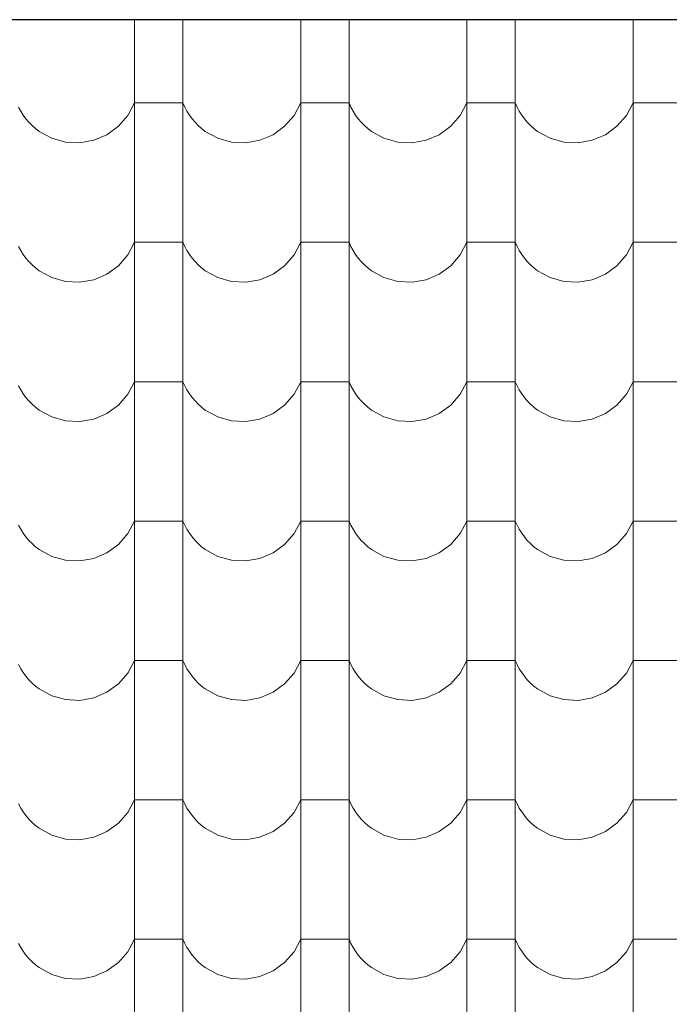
# Model space of a CAD drawing. Header units: millimetres. Extents: x -29624 to 9939, y -6894 to 6495.
# Tile 206 of 243: x 2527 to 2656, y -3377 to -3181. Entities that reach past the tile are written whole.
import ezdxf

# ---------------------------------------------------------------- set-up
doc = ezdxf.new("R2010")
doc.units = ezdxf.units.MM
doc.header["$MEASUREMENT"] = 0
doc.layers.add('810-G Ogólne', color=7, linetype='Continuous')
doc.layers.add('990-D Import IFC', color=7, linetype='Continuous')

# ---------------------------------------------------------------- blocks, each defined once
blk = doc.blocks.new('*X1822', base_point=(515069.4, 47309.9))
at = {"layer": '990-D Import IFC', "color": 251, "linetype": 'Continuous', "lineweight": 13, "true_color": 0x6a6a6a}
for p, q in [((535481.4, -15788.8), (535481.4, -15846.1)), ((535577.5, -15788.8), (535577.5, -15846.1)), ((535811.4, -15788.8), (535811.4, -15846.1)), ((535907.5, -15788.8), (535907.5, -15846.1)), ((536141.4, -15788.8), (536141.4, -15846.1)), ((536237.5, -15788.8), (536237.5, -15846.1)), ((536471.4, -15788.8), (536471.4, -15846.1)), ((535481.4, -15846.1), (535481.4, -16123.1)), ((535577.5, -15846.1), (535577.5, -16123.1)), ((535811.4, -15846.1), (535811.4, -16123.1)), ((535907.5, -15846.1), (535907.5, -16123.1)), ((536141.4, -15846.1), (536141.4, -16123.1)), ((536237.5, -15846.1), (536237.5, -16123.1)), ((536471.4, -15846.1), (536471.4, -16123.1)), ((535251.1, -15962.5), (535255.4, -15970.6)), ((535468.1, -15979.2), (535481.4, -15954.2)), ((535529.4, -15954.2), (535481.4, -15954.2)), ((535577.5, -15954.2), (535529.4, -15954.2)), ((535577.5, -15954.2), (535581.1, -15962.5)), ((535581.1, -15962.5), (535585.4, -15970.6)), ((535798.1, -15979.2), (535811.4, -15954.2)), ((535859.4, -15954.2), (535811.4, -15954.2)), ((535907.5, -15954.2), (535859.4, -15954.2)), ((535907.5, -15954.2), (535911.1, -15962.5)), ((535911.1, -15962.5), (535915.4, -15970.6)), ((536128.1, -15979.2), (536141.4, -15954.2)), ((536189.4, -15954.2), (536141.4, -15954.2)), ((536237.5, -15954.2), (536189.4, -15954.2)), ((536237.5, -15954.2), (536241.1, -15962.5)), ((536241.1, -15962.5), (536245.4, -15970.6)), ((536458.1, -15979.2), (536471.4, -15954.2)), ((536519.4, -15954.2), (536471.4, -15954.2)), ((536567.5, -15954.2), (536519.4, -15954.2)), ((535255.4, -15970.6), (535260.2, -15978.3)), ((535260.2, -15978.3), (535265.5, -15985.7)), ((535265.5, -15985.7), (535271.4, -15992.6)), ((535449.4, -16000.7), (535468.1, -15979.2)), ((535585.4, -15970.6), (535590.2, -15978.3)), ((535590.2, -15978.3), (535595.5, -15985.7)), ((535595.5, -15985.7), (535601.4, -15992.6)), ((535779.4, -16000.7), (535798.1, -15979.2)), ((535915.4, -15970.6), (535920.2, -15978.3)), ((535920.2, -15978.3), (535925.5, -15985.7)), ((535925.5, -15985.7), (535931.4, -15992.6)), ((536109.4, -16000.7), (536128.1, -15979.2)), ((536245.4, -15970.6), (536250.2, -15978.3)), ((536250.2, -15978.3), (536255.5, -15985.7)), ((536255.5, -15985.7), (536261.4, -15992.6)), ((536439.4, -16000.7), (536458.1, -15979.2)), ((535271.4, -15992.6), (535277.8, -15999.1)), ((535277.8, -15999.1), (535284.6, -16005.2)), ((535284.6, -16005.2), (535291.9, -16010.7)), ((535426.5, -16017.4), (535449.4, -16000.7)), ((535601.4, -15992.6), (535607.8, -15999.1)), ((535607.8, -15999.1), (535614.6, -16005.2)), ((535614.6, -16005.2), (535621.9, -16010.7)), ((535756.5, -16017.4), (535779.4, -16000.7)), ((535931.4, -15992.6), (535937.8, -15999.1)), ((535937.8, -15999.1), (535944.6, -16005.2)), ((535944.6, -16005.2), (535951.9, -16010.7)), ((536086.5, -16017.4), (536109.4, -16000.7)), ((536261.4, -15992.6), (536267.8, -15999.1)), ((536267.8, -15999.1), (536274.6, -16005.2)), ((536274.6, -16005.2), (536281.9, -16010.7)), ((536416.5, -16017.4), (536439.4, -16000.7)), ((535291.9, -16010.7), (535316.7, -16024.4)), ((535316.7, -16024.4), (535344.1, -16032.1)), ((535400.4, -16028.5), (535426.5, -16017.4)), ((535621.9, -16010.7), (535646.7, -16024.4)), ((535646.7, -16024.4), (535674.1, -16032.1)), ((535730.4, -16028.5), (535756.5, -16017.4)), ((535951.9, -16010.7), (535976.7, -16024.4)), ((535976.7, -16024.4), (536004.1, -16032.1)), ((536060.4, -16028.5), (536086.5, -16017.4)), ((536281.9, -16010.7), (536306.7, -16024.4)), ((536306.7, -16024.4), (536334.1, -16032.1)), ((536390.4, -16028.5), (536416.5, -16017.4)), ((535344.1, -16032.1), (535372.4, -16033.5)), ((535372.4, -16033.5), (535400.4, -16028.5)), ((535674.1, -16032.1), (535702.4, -16033.5)), ((535702.4, -16033.5), (535730.4, -16028.5)), ((536004.1, -16032.1), (536032.4, -16033.5)), ((536032.4, -16033.5), (536060.4, -16028.5)), ((536334.1, -16032.1), (536362.4, -16033.5)), ((536362.4, -16033.5), (536390.4, -16028.5)), ((535481.4, -16123.1), (535481.4, -16400.1)), ((535577.5, -16123.1), (535577.5, -16400.1)), ((535811.4, -16123.1), (535811.4, -16400.1)), ((535907.5, -16123.1), (535907.5, -16400.1)), ((536141.4, -16123.1), (536141.4, -16400.1)), ((536237.5, -16123.1), (536237.5, -16400.1)), ((536471.4, -16123.1), (536471.4, -16400.1)), ((535251.1, -16239.5), (535255.4, -16247.6)), ((535468.1, -16256.2), (535481.4, -16231.2)), ((535529.4, -16231.2), (535481.4, -16231.2)), ((535577.5, -16231.2), (535529.4, -16231.2)), ((535577.5, -16231.2), (535581.1, -16239.5)), ((535581.1, -16239.5), (535585.4, -16247.6)), ((535798.1, -16256.2), (535811.4, -16231.2)), ((535859.4, -16231.2), (535811.4, -16231.2)), ((535907.5, -16231.2), (535859.4, -16231.2)), ((535907.5, -16231.2), (535911.1, -16239.5)), ((535911.1, -16239.5), (535915.4, -16247.6)), ((536128.1, -16256.2), (536141.4, -16231.2)), ((536189.4, -16231.2), (536141.4, -16231.2)), ((536237.5, -16231.2), (536189.4, -16231.2)), ((536237.5, -16231.2), (536241.1, -16239.5)), ((536241.1, -16239.5), (536245.4, -16247.6)), ((536458.1, -16256.2), (536471.4, -16231.2)), ((536519.4, -16231.2), (536471.4, -16231.2)), ((536567.5, -16231.2), (536519.4, -16231.2)), ((535255.4, -16247.6), (535260.2, -16255.3)), ((535260.2, -16255.3), (535265.5, -16262.7)), ((535449.4, -16277.7), (535468.1, -16256.2)), ((535585.4, -16247.6), (535590.2, -16255.3)), ((535590.2, -16255.3), (535595.5, -16262.7)), ((535779.4, -16277.7), (535798.1, -16256.2)), ((535915.4, -16247.6), (535920.2, -16255.3)), ((535920.2, -16255.3), (535925.5, -16262.7)), ((536109.4, -16277.7), (536128.1, -16256.2)), ((536245.4, -16247.6), (536250.2, -16255.3)), ((536250.2, -16255.3), (536255.5, -16262.7)), ((536439.4, -16277.7), (536458.1, -16256.2)), ((535265.5, -16262.7), (535271.4, -16269.6)), ((535271.4, -16269.6), (535277.8, -16276.1)), ((535277.8, -16276.1), (535284.6, -16282.2)), ((535426.5, -16294.4), (535449.4, -16277.7)), ((535595.5, -16262.7), (535601.4, -16269.6)), ((535601.4, -16269.6), (535607.8, -16276.1)), ((535607.8, -16276.1), (535614.6, -16282.2)), ((535756.5, -16294.4), (535779.4, -16277.7)), ((535925.5, -16262.7), (535931.4, -16269.6)), ((535931.4, -16269.6), (535937.8, -16276.1)), ((535937.8, -16276.1), (535944.6, -16282.2)), ((536086.5, -16294.4), (536109.4, -16277.7)), ((536255.5, -16262.7), (536261.4, -16269.6)), ((536261.4, -16269.6), (536267.8, -16276.1)), ((536267.8, -16276.1), (536274.6, -16282.2)), ((536416.5, -16294.4), (536439.4, -16277.7)), ((535284.6, -16282.2), (535291.9, -16287.7)), ((535291.9, -16287.7), (535316.7, -16301.4)), ((535400.4, -16305.5), (535426.5, -16294.4)), ((535614.6, -16282.2), (535621.9, -16287.7)), ((535621.9, -16287.7), (535646.7, -16301.4)), ((535730.4, -16305.5), (535756.5, -16294.4)), ((535944.6, -16282.2), (535951.9, -16287.7)), ((535951.9, -16287.7), (535976.7, -16301.4)), ((536060.4, -16305.5), (536086.5, -16294.4)), ((536274.6, -16282.2), (536281.9, -16287.7)), ((536281.9, -16287.7), (536306.7, -16301.4)), ((536390.4, -16305.5), (536416.5, -16294.4)), ((535316.7, -16301.4), (535344.1, -16309.1)), ((535344.1, -16309.1), (535372.4, -16310.5)), ((535372.4, -16310.5), (535400.4, -16305.5)), ((535646.7, -16301.4), (535674.1, -16309.1)), ((535674.1, -16309.1), (535702.4, -16310.5)), ((535702.4, -16310.5), (535730.4, -16305.5)), ((535976.7, -16301.4), (536004.1, -16309.1)), ((536004.1, -16309.1), (536032.4, -16310.5)), ((536032.4, -16310.5), (536060.4, -16305.5)), ((536306.7, -16301.4), (536334.1, -16309.1)), ((536334.1, -16309.1), (536362.4, -16310.5)), ((536362.4, -16310.5), (536390.4, -16305.5)), ((535481.4, -16400.1), (535481.4, -16677.1)), ((535577.5, -16400.1), (535577.5, -16677.1)), ((535811.4, -16400.1), (535811.4, -16677.1)), ((535907.5, -16400.1), (535907.5, -16677.1)), ((536141.4, -16400.1), (536141.4, -16677.1)), ((536237.5, -16400.1), (536237.5, -16677.1)), ((536471.4, -16400.1), (536471.4, -16677.1)), ((535468.1, -16533.2), (535481.4, -16508.2)), ((535529.4, -16508.2), (535481.4, -16508.2)), ((535577.5, -16508.2), (535529.4, -16508.2)), ((535577.5, -16508.2), (535581.1, -16516.5)), ((535798.1, -16533.2), (535811.4, -16508.2)), ((535859.4, -16508.2), (535811.4, -16508.2)), ((535907.5, -16508.2), (535859.4, -16508.2)), ((535907.5, -16508.2), (535911.1, -16516.5)), ((536128.1, -16533.2), (536141.4, -16508.2)), ((536189.4, -16508.2), (536141.4, -16508.2)), ((536237.5, -16508.2), (536189.4, -16508.2)), ((536237.5, -16508.2), (536241.1, -16516.5)), ((536458.1, -16533.2), (536471.4, -16508.2)), ((536519.4, -16508.2), (536471.4, -16508.2)), ((536567.5, -16508.2), (536519.4, -16508.2)), ((535251.1, -16516.5), (535255.4, -16524.6)), ((535255.4, -16524.6), (535260.2, -16532.3)), ((535260.2, -16532.3), (535265.5, -16539.7)), ((535449.4, -16554.7), (535468.1, -16533.2)), ((535581.1, -16516.5), (535585.4, -16524.6)), ((535585.4, -16524.6), (535590.2, -16532.3)), ((535590.2, -16532.3), (535595.5, -16539.7)), ((535779.4, -16554.7), (535798.1, -16533.2)), ((535911.1, -16516.5), (535915.4, -16524.6)), ((535915.4, -16524.6), (535920.2, -16532.3)), ((535920.2, -16532.3), (535925.5, -16539.7)), ((536109.4, -16554.7), (536128.1, -16533.2)), ((536241.1, -16516.5), (536245.4, -16524.6)), ((536245.4, -16524.6), (536250.2, -16532.3)), ((536250.2, -16532.3), (536255.5, -16539.7)), ((536439.4, -16554.7), (536458.1, -16533.2)), ((535265.5, -16539.7), (535271.4, -16546.6)), ((535271.4, -16546.6), (535277.8, -16553.1)), ((535277.8, -16553.1), (535284.6, -16559.2)), ((535595.5, -16539.7), (535601.4, -16546.6)), ((535601.4, -16546.6), (535607.8, -16553.1)), ((535607.8, -16553.1), (535614.6, -16559.2)), ((535925.5, -16539.7), (535931.4, -16546.6)), ((535931.4, -16546.6), (535937.8, -16553.1)), ((535937.8, -16553.1), (535944.6, -16559.2)), ((536255.5, -16539.7), (536261.4, -16546.6)), ((536261.4, -16546.6), (536267.8, -16553.1)), ((536267.8, -16553.1), (536274.6, -16559.2)), ((535284.6, -16559.2), (535291.9, -16564.7)), ((535291.9, -16564.7), (535316.7, -16578.4)), ((535400.4, -16582.5), (535426.5, -16571.4)), ((535426.5, -16571.4), (535449.4, -16554.7)), ((535614.6, -16559.2), (535621.9, -16564.7)), ((535621.9, -16564.7), (535646.7, -16578.4)), ((535730.4, -16582.5), (535756.5, -16571.4)), ((535756.5, -16571.4), (535779.4, -16554.7)), ((535944.6, -16559.2), (535951.9, -16564.7)), ((535951.9, -16564.7), (535976.7, -16578.4)), ((536060.4, -16582.5), (536086.5, -16571.4)), ((536086.5, -16571.4), (536109.4, -16554.7)), ((536274.6, -16559.2), (536281.9, -16564.7)), ((536281.9, -16564.7), (536306.7, -16578.4)), ((536390.4, -16582.5), (536416.5, -16571.4)), ((536416.5, -16571.4), (536439.4, -16554.7)), ((535316.7, -16578.4), (535344.1, -16586.1)), ((535344.1, -16586.1), (535372.4, -16587.5)), ((535372.4, -16587.5), (535400.4, -16582.5)), ((535646.7, -16578.4), (535674.1, -16586.1)), ((535674.1, -16586.1), (535702.4, -16587.5)), ((535702.4, -16587.5), (535730.4, -16582.5)), ((535976.7, -16578.4), (536004.1, -16586.1)), ((536004.1, -16586.1), (536032.4, -16587.5)), ((536032.4, -16587.5), (536060.4, -16582.5)), ((536306.7, -16578.4), (536334.1, -16586.1)), ((536334.1, -16586.1), (536362.4, -16587.5)), ((536362.4, -16587.5), (536390.4, -16582.5)), ((535481.4, -16677.1), (535481.4, -16954.1)), ((535577.5, -16677.1), (535577.5, -16954.1)), ((535811.4, -16677.1), (535811.4, -16954.1)), ((535907.5, -16677.1), (535907.5, -16954.1)), ((536141.4, -16677.1), (536141.4, -16954.1)), ((536237.5, -16677.1), (536237.5, -16954.1)), ((536471.4, -16677.1), (536471.4, -16954.1)), ((535468.1, -16810.2), (535481.4, -16785.2)), ((535529.4, -16785.2), (535481.4, -16785.2)), ((535577.5, -16785.2), (535529.4, -16785.2)), ((535577.5, -16785.2), (535581.1, -16793.5)), ((535798.1, -16810.2), (535811.4, -16785.2)), ((535859.4, -16785.2), (535811.4, -16785.2)), ((535907.5, -16785.2), (535859.4, -16785.2)), ((535907.5, -16785.2), (535911.1, -16793.5)), ((536128.1, -16810.2), (536141.4, -16785.2)), ((536189.4, -16785.2), (536141.4, -16785.2)), ((536237.5, -16785.2), (536189.4, -16785.2)), ((536237.5, -16785.2), (536241.1, -16793.5)), ((536458.1, -16810.2), (536471.4, -16785.2)), ((536519.4, -16785.2), (536471.4, -16785.2)), ((536567.5, -16785.2), (536519.4, -16785.2)), ((535251.1, -16793.5), (535255.4, -16801.6)), ((535255.4, -16801.6), (535260.2, -16809.3)), ((535581.1, -16793.5), (535585.4, -16801.6)), ((535585.4, -16801.6), (535590.2, -16809.3)), ((535911.1, -16793.5), (535915.4, -16801.6)), ((535915.4, -16801.6), (535920.2, -16809.3)), ((536241.1, -16793.5), (536245.4, -16801.6)), ((536245.4, -16801.6), (536250.2, -16809.3)), ((535260.2, -16809.3), (535265.5, -16816.7)), ((535265.5, -16816.7), (535271.4, -16823.6)), ((535271.4, -16823.6), (535277.8, -16830.1)), ((535449.4, -16831.7), (535468.1, -16810.2)), ((535590.2, -16809.3), (535595.5, -16816.7)), ((535595.5, -16816.7), (535601.4, -16823.6)), ((535601.4, -16823.6), (535607.8, -16830.1)), ((535779.4, -16831.7), (535798.1, -16810.2)), ((535920.2, -16809.3), (535925.5, -16816.7)), ((535925.5, -16816.7), (535931.4, -16823.6)), ((535931.4, -16823.6), (535937.8, -16830.1)), ((536109.4, -16831.7), (536128.1, -16810.2)), ((536250.2, -16809.3), (536255.5, -16816.7)), ((536255.5, -16816.7), (536261.4, -16823.6)), ((536261.4, -16823.6), (536267.8, -16830.1)), ((536439.4, -16831.7), (536458.1, -16810.2)), ((535277.8, -16830.1), (535284.6, -16836.2)), ((535284.6, -16836.2), (535291.9, -16841.7)), ((535291.9, -16841.7), (535316.7, -16855.4)), ((535426.5, -16848.4), (535449.4, -16831.7)), ((535607.8, -16830.1), (535614.6, -16836.2)), ((535614.6, -16836.2), (535621.9, -16841.7)), ((535621.9, -16841.7), (535646.7, -16855.4)), ((535756.5, -16848.4), (535779.4, -16831.7)), ((535937.8, -16830.1), (535944.6, -16836.2)), ((535944.6, -16836.2), (535951.9, -16841.7)), ((535951.9, -16841.7), (535976.7, -16855.4)), ((536086.5, -16848.4), (536109.4, -16831.7)), ((536267.8, -16830.1), (536274.6, -16836.2)), ((536274.6, -16836.2), (536281.9, -16841.7)), ((536281.9, -16841.7), (536306.7, -16855.4)), ((536416.5, -16848.4), (536439.4, -16831.7)), ((535316.7, -16855.4), (535344.1, -16863.1)), ((535344.1, -16863.1), (535372.4, -16864.5)), ((535372.4, -16864.5), (535400.4, -16859.5)), ((535400.4, -16859.5), (535426.5, -16848.4)), ((535646.7, -16855.4), (535674.1, -16863.1)), ((535674.1, -16863.1), (535702.4, -16864.5)), ((535702.4, -16864.5), (535730.4, -16859.5)), ((535730.4, -16859.5), (535756.5, -16848.4)), ((535976.7, -16855.4), (536004.1, -16863.1)), ((536004.1, -16863.1), (536032.4, -16864.5)), ((536032.4, -16864.5), (536060.4, -16859.5)), ((536060.4, -16859.5), (536086.5, -16848.4)), ((536306.7, -16855.4), (536334.1, -16863.1)), ((536334.1, -16863.1), (536362.4, -16864.5)), ((536362.4, -16864.5), (536390.4, -16859.5)), ((536390.4, -16859.5), (536416.5, -16848.4)), ((535481.4, -16954.1), (535481.4, -17231.1)), ((535577.5, -16954.1), (535577.5, -17231.1)), ((535811.4, -16954.1), (535811.4, -17231.1)), ((535907.5, -16954.1), (535907.5, -17231.1)), ((536141.4, -16954.1), (536141.4, -17231.1)), ((536237.5, -16954.1), (536237.5, -17231.1)), ((536471.4, -16954.1), (536471.4, -17231.1)), ((535468.1, -17087.2), (535481.4, -17062.2)), ((535529.4, -17062.2), (535481.4, -17062.2)), ((535577.5, -17062.2), (535529.4, -17062.2)), ((535577.5, -17062.2), (535581.1, -17070.5)), ((535798.1, -17087.2), (535811.4, -17062.2)), ((535859.4, -17062.2), (535811.4, -17062.2)), ((535907.5, -17062.2), (535859.4, -17062.2)), ((535907.5, -17062.2), (535911.1, -17070.5)), ((536128.1, -17087.2), (536141.4, -17062.2)), ((536189.4, -17062.2), (536141.4, -17062.2)), ((536237.5, -17062.2), (536189.4, -17062.2)), ((536237.5, -17062.2), (536241.1, -17070.5)), ((536458.1, -17087.2), (536471.4, -17062.2)), ((536519.4, -17062.2), (536471.4, -17062.2)), ((536567.5, -17062.2), (536519.4, -17062.2)), ((535251.1, -17070.5), (535255.4, -17078.6)), ((535255.4, -17078.6), (535260.2, -17086.3)), ((535581.1, -17070.5), (535585.4, -17078.6)), ((535585.4, -17078.6), (535590.2, -17086.3)), ((535911.1, -17070.5), (535915.4, -17078.6)), ((535915.4, -17078.6), (535920.2, -17086.3)), ((536241.1, -17070.5), (536245.4, -17078.6)), ((536245.4, -17078.6), (536250.2, -17086.3)), ((535260.2, -17086.3), (535265.5, -17093.7)), ((535265.5, -17093.7), (535271.4, -17100.6)), ((535271.4, -17100.6), (535277.8, -17107.1)), ((535449.4, -17108.7), (535468.1, -17087.2)), ((535590.2, -17086.3), (535595.5, -17093.7)), ((535595.5, -17093.7), (535601.4, -17100.6)), ((535601.4, -17100.6), (535607.8, -17107.1)), ((535779.4, -17108.7), (535798.1, -17087.2)), ((535920.2, -17086.3), (535925.5, -17093.7)), ((535925.5, -17093.7), (535931.4, -17100.6)), ((535931.4, -17100.6), (535937.8, -17107.1)), ((536109.4, -17108.7), (536128.1, -17087.2)), ((536250.2, -17086.3), (536255.5, -17093.7)), ((536255.5, -17093.7), (536261.4, -17100.6)), ((536261.4, -17100.6), (536267.8, -17107.1)), ((536439.4, -17108.7), (536458.1, -17087.2)), ((535277.8, -17107.1), (535284.6, -17113.2)), ((535284.6, -17113.2), (535291.9, -17118.7)), ((535291.9, -17118.7), (535316.7, -17132.4)), ((535426.5, -17125.4), (535449.4, -17108.7)), ((535607.8, -17107.1), (535614.6, -17113.2)), ((535614.6, -17113.2), (535621.9, -17118.7)), ((535621.9, -17118.7), (535646.7, -17132.4)), ((535756.5, -17125.4), (535779.4, -17108.7)), ((535937.8, -17107.1), (535944.6, -17113.2)), ((535944.6, -17113.2), (535951.9, -17118.7)), ((535951.9, -17118.7), (535976.7, -17132.4)), ((536086.5, -17125.4), (536109.4, -17108.7)), ((536267.8, -17107.1), (536274.6, -17113.2)), ((536274.6, -17113.2), (536281.9, -17118.7)), ((536281.9, -17118.7), (536306.7, -17132.4)), ((536416.5, -17125.4), (536439.4, -17108.7)), ((535316.7, -17132.4), (535344.1, -17140.1)), ((535344.1, -17140.1), (535372.4, -17141.5)), ((535372.4, -17141.5), (535400.4, -17136.5)), ((535400.4, -17136.5), (535426.5, -17125.4)), ((535646.7, -17132.4), (535674.1, -17140.1)), ((535674.1, -17140.1), (535702.4, -17141.5)), ((535702.4, -17141.5), (535730.4, -17136.5)), ((535730.4, -17136.5), (535756.5, -17125.4)), ((535976.7, -17132.4), (536004.1, -17140.1)), ((536004.1, -17140.1), (536032.4, -17141.5)), ((536032.4, -17141.5), (536060.4, -17136.5)), ((536060.4, -17136.5), (536086.5, -17125.4)), ((536306.7, -17132.4), (536334.1, -17140.1)), ((536334.1, -17140.1), (536362.4, -17141.5)), ((536362.4, -17141.5), (536390.4, -17136.5)), ((536390.4, -17136.5), (536416.5, -17125.4)), ((535481.4, -17231.1), (535481.4, -17508.1)), ((535577.5, -17231.1), (535577.5, -17508.1)), ((535811.4, -17231.1), (535811.4, -17508.1)), ((535907.5, -17231.1), (535907.5, -17508.1)), ((536141.4, -17231.1), (536141.4, -17508.1)), ((536237.5, -17231.1), (536237.5, -17508.1)), ((536471.4, -17231.1), (536471.4, -17508.1)), ((535251.1, -17347.5), (535255.4, -17355.6)), ((535255.4, -17355.6), (535260.2, -17363.3)), ((535468.1, -17364.2), (535481.4, -17339.2)), ((535529.4, -17339.2), (535481.4, -17339.2)), ((535577.5, -17339.2), (535529.4, -17339.2)), ((535577.5, -17339.2), (535581.1, -17347.5)), ((535581.1, -17347.5), (535585.4, -17355.6)), ((535585.4, -17355.6), (535590.2, -17363.3)), ((535798.1, -17364.2), (535811.4, -17339.2)), ((535859.4, -17339.2), (535811.4, -17339.2)), ((535907.5, -17339.2), (535859.4, -17339.2)), ((535907.5, -17339.2), (535911.1, -17347.5)), ((535911.1, -17347.5), (535915.4, -17355.6)), ((535915.4, -17355.6), (535920.2, -17363.3)), ((536128.1, -17364.2), (536141.4, -17339.2)), ((536189.4, -17339.2), (536141.4, -17339.2)), ((536237.5, -17339.2), (536189.4, -17339.2)), ((536237.5, -17339.2), (536241.1, -17347.5)), ((536241.1, -17347.5), (536245.4, -17355.6)), ((536245.4, -17355.6), (536250.2, -17363.3)), ((536458.1, -17364.2), (536471.4, -17339.2)), ((536519.4, -17339.2), (536471.4, -17339.2)), ((536567.5, -17339.2), (536519.4, -17339.2)), ((535260.2, -17363.3), (535265.5, -17370.7)), ((535265.5, -17370.7), (535271.4, -17377.6)), ((535449.4, -17385.7), (535468.1, -17364.2)), ((535590.2, -17363.3), (535595.5, -17370.7)), ((535595.5, -17370.7), (535601.4, -17377.6)), ((535779.4, -17385.7), (535798.1, -17364.2)), ((535920.2, -17363.3), (535925.5, -17370.7)), ((535925.5, -17370.7), (535931.4, -17377.6)), ((536109.4, -17385.7), (536128.1, -17364.2)), ((536250.2, -17363.3), (536255.5, -17370.7)), ((536255.5, -17370.7), (536261.4, -17377.6)), ((536439.4, -17385.7), (536458.1, -17364.2)), ((535271.4, -17377.6), (535277.8, -17384.1)), ((535277.8, -17384.1), (535284.6, -17390.2)), ((535284.6, -17390.2), (535291.9, -17395.7)), ((535291.9, -17395.7), (535316.7, -17409.4)), ((535426.5, -17402.4), (535449.4, -17385.7)), ((535601.4, -17377.6), (535607.8, -17384.1)), ((535607.8, -17384.1), (535614.6, -17390.2)), ((535614.6, -17390.2), (535621.9, -17395.7)), ((535621.9, -17395.7), (535646.7, -17409.4)), ((535756.5, -17402.4), (535779.4, -17385.7)), ((535931.4, -17377.6), (535937.8, -17384.1)), ((535937.8, -17384.1), (535944.6, -17390.2)), ((535944.6, -17390.2), (535951.9, -17395.7)), ((535951.9, -17395.7), (535976.7, -17409.4)), ((536086.5, -17402.4), (536109.4, -17385.7)), ((536261.4, -17377.6), (536267.8, -17384.1)), ((536267.8, -17384.1), (536274.6, -17390.2)), ((536274.6, -17390.2), (536281.9, -17395.7)), ((536281.9, -17395.7), (536306.7, -17409.4)), ((536416.5, -17402.4), (536439.4, -17385.7)), ((535316.7, -17409.4), (535344.1, -17417.1)), ((535372.4, -17418.5), (535400.4, -17413.5)), ((535400.4, -17413.5), (535426.5, -17402.4)), ((535646.7, -17409.4), (535674.1, -17417.1)), ((535702.4, -17418.5), (535730.4, -17413.5)), ((535730.4, -17413.5), (535756.5, -17402.4)), ((535976.7, -17409.4), (536004.1, -17417.1)), ((536032.4, -17418.5), (536060.4, -17413.5)), ((536060.4, -17413.5), (536086.5, -17402.4)), ((536306.7, -17409.4), (536334.1, -17417.1)), ((536362.4, -17418.5), (536390.4, -17413.5)), ((536390.4, -17413.5), (536416.5, -17402.4)), ((535344.1, -17417.1), (535372.4, -17418.5)), ((535674.1, -17417.1), (535702.4, -17418.5)), ((536004.1, -17417.1), (536032.4, -17418.5)), ((536334.1, -17417.1), (536362.4, -17418.5)), ((535481.4, -17508.1), (535481.4, -17785.1)), ((535577.5, -17508.1), (535577.5, -17785.1)), ((535811.4, -17508.1), (535811.4, -17785.1)), ((535907.5, -17508.1), (535907.5, -17785.1)), ((536141.4, -17508.1), (536141.4, -17785.1)), ((536237.5, -17508.1), (536237.5, -17785.1)), ((536471.4, -17508.1), (536471.4, -17785.1)), ((535251.1, -17624.5), (535255.4, -17632.6)), ((535468.1, -17641.2), (535481.4, -17616.2)), ((535529.4, -17616.2), (535481.4, -17616.2)), ((535577.5, -17616.2), (535529.4, -17616.2)), ((535577.5, -17616.2), (535581.1, -17624.5)), ((535581.1, -17624.5), (535585.4, -17632.6)), ((535798.1, -17641.2), (535811.4, -17616.2)), ((535859.4, -17616.2), (535811.4, -17616.2)), ((535907.5, -17616.2), (535859.4, -17616.2)), ((535907.5, -17616.2), (535911.1, -17624.5)), ((535911.1, -17624.5), (535915.4, -17632.6)), ((536128.1, -17641.2), (536141.4, -17616.2)), ((536189.4, -17616.2), (536141.4, -17616.2)), ((536237.5, -17616.2), (536189.4, -17616.2)), ((536237.5, -17616.2), (536241.1, -17624.5)), ((536241.1, -17624.5), (536245.4, -17632.6)), ((536458.1, -17641.2), (536471.4, -17616.2)), ((536519.4, -17616.2), (536471.4, -17616.2)), ((536567.5, -17616.2), (536519.4, -17616.2)), ((535255.4, -17632.6), (535260.2, -17640.3)), ((535260.2, -17640.3), (535265.5, -17647.7)), ((535265.5, -17647.7), (535271.4, -17654.6)), ((535449.4, -17662.7), (535468.1, -17641.2)), ((535585.4, -17632.6), (535590.2, -17640.3)), ((535590.2, -17640.3), (535595.5, -17647.7)), ((535595.5, -17647.7), (535601.4, -17654.6)), ((535779.4, -17662.7), (535798.1, -17641.2)), ((535915.4, -17632.6), (535920.2, -17640.3)), ((535920.2, -17640.3), (535925.5, -17647.7)), ((535925.5, -17647.7), (535931.4, -17654.6)), ((536109.4, -17662.7), (536128.1, -17641.2)), ((536245.4, -17632.6), (536250.2, -17640.3)), ((536250.2, -17640.3), (536255.5, -17647.7)), ((536255.5, -17647.7), (536261.4, -17654.6)), ((536439.4, -17662.7), (536458.1, -17641.2)), ((535271.4, -17654.6), (535277.8, -17661.1)), ((535277.8, -17661.1), (535284.6, -17667.2)), ((535284.6, -17667.2), (535291.9, -17672.7)), ((535426.5, -17679.4), (535449.4, -17662.7)), ((535601.4, -17654.6), (535607.8, -17661.1)), ((535607.8, -17661.1), (535614.6, -17667.2)), ((535614.6, -17667.2), (535621.9, -17672.7)), ((535756.5, -17679.4), (535779.4, -17662.7)), ((535931.4, -17654.6), (535937.8, -17661.1)), ((535937.8, -17661.1), (535944.6, -17667.2)), ((535944.6, -17667.2), (535951.9, -17672.7)), ((536086.5, -17679.4), (536109.4, -17662.7)), ((536261.4, -17654.6), (536267.8, -17661.1)), ((536267.8, -17661.1), (536274.6, -17667.2)), ((536274.6, -17667.2), (536281.9, -17672.7)), ((536416.5, -17679.4), (536439.4, -17662.7)), ((535291.9, -17672.7), (535316.7, -17686.4)), ((535316.7, -17686.4), (535344.1, -17694.1)), ((535400.4, -17690.5), (535426.5, -17679.4)), ((535621.9, -17672.7), (535646.7, -17686.4)), ((535646.7, -17686.4), (535674.1, -17694.1)), ((535730.4, -17690.5), (535756.5, -17679.4)), ((535951.9, -17672.7), (535976.7, -17686.4)), ((535976.7, -17686.4), (536004.1, -17694.1)), ((536060.4, -17690.5), (536086.5, -17679.4)), ((536281.9, -17672.7), (536306.7, -17686.4)), ((536306.7, -17686.4), (536334.1, -17694.1)), ((536390.4, -17690.5), (536416.5, -17679.4)), ((535344.1, -17694.1), (535372.4, -17695.5)), ((535372.4, -17695.5), (535400.4, -17690.5)), ((535674.1, -17694.1), (535702.4, -17695.5)), ((535702.4, -17695.5), (535730.4, -17690.5)), ((536004.1, -17694.1), (536032.4, -17695.5)), ((536032.4, -17695.5), (536060.4, -17690.5)), ((536334.1, -17694.1), (536362.4, -17695.5)), ((536362.4, -17695.5), (536390.4, -17690.5))]:
    blk.add_line(p, q, dxfattribs=at)
blk = doc.blocks.new('Wypełnienie_6_3', base_point=(515069.4, 47309.9))
at = {"layer": '990-D Import IFC', "color": 251, "linetype": 'Continuous', "lineweight": 13, "true_color": 0x6a6a6a}
blk.add_blockref('*X1822', (515069.4, 47309.9), dxfattribs=at)

msp = doc.modelspace()

# ---------------------------------------------------------------- linework, layer by layer
at = {"layer": '810-G Ogólne', "color": 7, "linetype": 'Continuous', "lineweight": 25}
msp.add_line((3916.26, -3181.299), (1399.669, -3181.299), dxfattribs=at)
at = {"layer": '990-D Import IFC', "color": 7, "linetype": 'Continuous', "lineweight": 13}
msp.add_lwpolyline([(1399.669, -3181.299), (824.669, -3576.299), (4836.669, -3576.299), (4292.669, -3181.299), (4232.373, -3225.08), (4233.306, -3181.299), (3972.204, -3181.299), (3972.204, -3221.126), (3916.26, -3221.126), (3916.26, -3181.299)], close=True, dxfattribs=at)

# ---------------------------------------------------------------- block references
at = {"layer": '990-D Import IFC', "color": 251, "linetype": 'Continuous', "lineweight": 13, "true_color": 0x6a6a6a, "xscale": 0.1, "yscale": 0.1, "zscale": 0.1}
msp.add_blockref('Wypełnienie_6_3', (508.562, 3128.573), dxfattribs=at)

doc.saveas('drawing.dxf')
